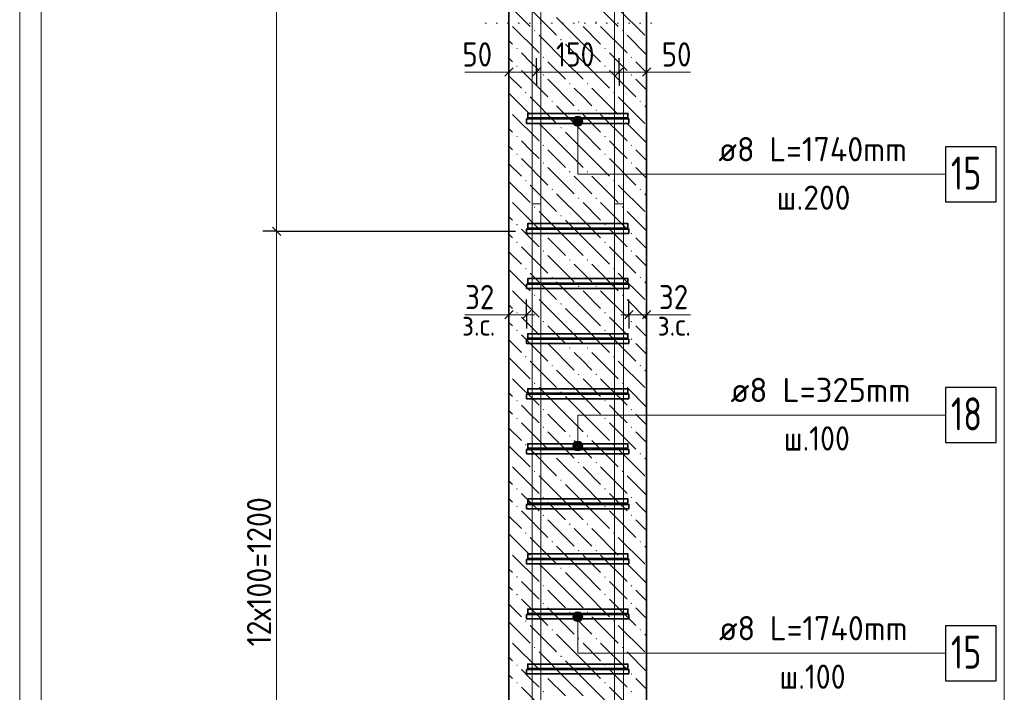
# Model space of a CAD drawing. Header units: millimetres. Extents: x 0 to 59400, y 0 to 42000.
# Tile 6 of 29: x 16074 to 25019, y 20609 to 26717. Entities that reach past the tile are written whole.
import ezdxf

# ---------------------------------------------------------------- set-up
doc = ezdxf.new("R2010")
doc.units = ezdxf.units.MM
for name, pattern in [('______2', [270, 200, -70]), ('______5', [1100, 800, -100, 100, -100]), ('______9', [100, 0, -100])]:
    doc.linetypes.add(name, pattern=pattern)
for name, color, linetype, lineweight in [('S1 Продольная арматура', 52, 'Continuous', 25), ('Standard', 7, 'Continuous', 25), ('Выпуски арматуры Г-обр.', 52, 'Continuous', 25), ('Затяжка', 52, 'Continuous', 25), ('Позиционная метка линия выноска', 7, 'Continuous', 13), ('Размерная выноска', 7, 'Continuous', 13), ('Размерная линия_ общее', 7, 'Continuous', 13), ('Узлы символ', 7, 'Continuous', 25), ('Хомут', 52, 'Continuous', 25)]:
    doc.layers.add(name, color=color, linetype=linetype, lineweight=lineweight)
doc.layers.add('ЖБ Пилон', color=7, linetype='______2', lineweight=13, true_color=0xa0a0a0)
doc.layers.add('Оси', color=7, linetype='______5', lineweight=13, true_color=0x656565)
doc.styles.add('ISOCPEUR', font='txt')

msp = doc.modelspace()

# ---------------------------------------------------------------- hatches: boundary and pattern name
at = {"layer": 'ЖБ Пилон', "linetype": 'Continuous', "lineweight": 18, "transparency": 33554687}
for points in [[(21145.2, 26696.1), (21151.7, 26702.6), (21158.2, 26696.1), (21151.7, 26689.6)], [(21305.2, 26696.1), (21311.7, 26702.6), (21318.2, 26696.1), (21311.7, 26689.6)], [(20745.2, 26616.1), (20751.7, 26622.6), (20758.2, 26616.1), (20751.7, 26609.6)], [(21545.2, 26616.1), (21551.7, 26622.6), (21558.2, 26616.1), (21551.7, 26609.6)], [(20985.2, 26536.1), (20991.7, 26542.6), (20998.2, 26536.1), (20991.7, 26529.6)], [(20585.2, 26456.1), (20591.7, 26462.6), (20598.2, 26456.1), (20591.7, 26449.6)], [(21385.2, 26456.1), (21391.7, 26462.6), (21398.2, 26456.1), (21391.7, 26449.6)], [(20585.2, 26296.1), (20591.7, 26302.6), (20598.2, 26296.1), (20591.7, 26289.6)], [(20825.2, 26376.1), (20831.7, 26382.6), (20838.2, 26376.1), (20831.7, 26369.6)], [(21385.2, 26296.1), (21391.7, 26302.6), (21398.2, 26296.1), (21391.7, 26289.6)], [(21625.2, 26376.1), (21631.7, 26382.6), (21638.2, 26376.1), (21631.7, 26369.6)], [(20825.2, 26216.1), (20831.7, 26222.6), (20838.2, 26216.1), (20831.7, 26209.6)], [(21625.2, 26216.1), (21631.7, 26222.6), (21638.2, 26216.1), (21631.7, 26209.6)], [(21065.2, 26136.1), (21071.7, 26142.6), (21078.2, 26136.1), (21071.7, 26129.6)], [(21225.2, 26136.1), (21231.7, 26142.6), (21238.2, 26136.1), (21231.7, 26129.6)], [(20665.2, 26056.1), (20671.7, 26062.6), (20678.2, 26056.1), (20671.7, 26049.6)], [(21465.2, 26056.1), (21471.7, 26062.6), (21478.2, 26056.1), (21471.7, 26049.6)], [(20905.2, 25976.1), (20911.7, 25982.6), (20918.2, 25976.1), (20911.7, 25969.6)], [(21705.2, 25976.1), (21711.7, 25982.6), (21718.2, 25976.1), (21711.7, 25969.6)], [(21145.2, 25896.1), (21151.7, 25902.6), (21158.2, 25896.1), (21151.7, 25889.6)], [(21305.2, 25896.1), (21311.7, 25902.6), (21318.2, 25896.1), (21311.7, 25889.6)], [(20745.2, 25816.1), (20751.7, 25822.6), (20758.2, 25816.1), (20751.7, 25809.6)], [(21545.2, 25816.1), (21551.7, 25822.6), (21558.2, 25816.1), (21551.7, 25809.6)], [(20985.2, 25736.1), (20991.7, 25742.6), (20998.2, 25736.1), (20991.7, 25729.6)], [(20585.2, 25656.1), (20591.7, 25662.6), (20598.2, 25656.1), (20591.7, 25649.6)], [(20825.2, 25576.1), (20831.7, 25582.6), (20838.2, 25576.1), (20831.7, 25569.6)], [(21385.2, 25656.1), (21391.7, 25662.6), (21398.2, 25656.1), (21391.7, 25649.6)], [(21625.2, 25576.1), (21631.7, 25582.6), (21638.2, 25576.1), (21631.7, 25569.6)], [(20585.2, 25496.1), (20591.7, 25502.6), (20598.2, 25496.1), (20591.7, 25489.6)], [(21385.2, 25496.1), (21391.7, 25502.6), (21398.2, 25496.1), (21391.7, 25489.6)], [(20825.2, 25416.1), (20831.7, 25422.6), (20838.2, 25416.1), (20831.7, 25409.6)], [(21625.2, 25416.1), (21631.7, 25422.6), (21638.2, 25416.1), (21631.7, 25409.6)], [(21065.2, 25336.1), (21071.7, 25342.6), (21078.2, 25336.1), (21071.7, 25329.6)], [(21225.2, 25336.1), (21231.7, 25342.6), (21238.2, 25336.1), (21231.7, 25329.6)], [(20665.2, 25256.1), (20671.7, 25262.6), (20678.2, 25256.1), (20671.7, 25249.6)], [(21465.2, 25256.1), (21471.7, 25262.6), (21478.2, 25256.1), (21471.7, 25249.6)], [(20905.2, 25176.1), (20911.7, 25182.6), (20918.2, 25176.1), (20911.7, 25169.6)], [(21705.2, 25176.1), (21711.7, 25182.6), (21718.2, 25176.1), (21711.7, 25169.6)], [(21145.2, 25096.1), (21151.7, 25102.6), (21158.2, 25096.1), (21151.7, 25089.6)], [(21305.2, 25096.1), (21311.7, 25102.6), (21318.2, 25096.1), (21311.7, 25089.6)], [(20745.2, 25016.1), (20751.7, 25022.6), (20758.2, 25016.1), (20751.7, 25009.6)], [(21545.2, 25016.1), (21551.7, 25022.6), (21558.2, 25016.1), (21551.7, 25009.6)], [(20985.2, 24936.1), (20991.7, 24942.6), (20998.2, 24936.1), (20991.7, 24929.6)], [(20585.2, 24856.1), (20591.7, 24862.6), (20598.2, 24856.1), (20591.7, 24849.6)], [(20825.2, 24776.1), (20831.7, 24782.6), (20838.2, 24776.1), (20831.7, 24769.6)], [(21385.2, 24856.1), (21391.7, 24862.6), (21398.2, 24856.1), (21391.7, 24849.6)], [(21625.2, 24776.1), (21631.7, 24782.6), (21638.2, 24776.1), (21631.7, 24769.6)], [(20585.2, 24696.1), (20591.7, 24702.6), (20598.2, 24696.1), (20591.7, 24689.6)], [(21385.2, 24696.1), (21391.7, 24702.6), (21398.2, 24696.1), (21391.7, 24689.6)], [(20825.2, 24616.1), (20831.7, 24622.6), (20838.2, 24616.1), (20831.7, 24609.6)], [(21625.2, 24616.1), (21631.7, 24622.6), (21638.2, 24616.1), (21631.7, 24609.6)], [(21065.2, 24536.1), (21071.7, 24542.6), (21078.2, 24536.1), (21071.7, 24529.6)], [(21225.2, 24536.1), (21231.7, 24542.6), (21238.2, 24536.1), (21231.7, 24529.6)], [(20665.2, 24456.1), (20671.7, 24462.6), (20678.2, 24456.1), (20671.7, 24449.6)], [(21465.2, 24456.1), (21471.7, 24462.6), (21478.2, 24456.1), (21471.7, 24449.6)], [(20905.2, 24376.1), (20911.7, 24382.6), (20918.2, 24376.1), (20911.7, 24369.6)], [(21705.2, 24376.1), (21711.7, 24382.6), (21718.2, 24376.1), (21711.7, 24369.6)], [(21145.2, 24296.1), (21151.7, 24302.6), (21158.2, 24296.1), (21151.7, 24289.6)], [(21305.2, 24296.1), (21311.7, 24302.6), (21318.2, 24296.1), (21311.7, 24289.6)], [(20745.2, 24216.1), (20751.7, 24222.6), (20758.2, 24216.1), (20751.7, 24209.6)], [(21545.2, 24216.1), (21551.7, 24222.6), (21558.2, 24216.1), (21551.7, 24209.6)], [(20585.2, 24056.1), (20591.7, 24062.6), (20598.2, 24056.1), (20591.7, 24049.6)], [(20985.2, 24136.1), (20991.7, 24142.6), (20998.2, 24136.1), (20991.7, 24129.6)], [(21385.2, 24056.1), (21391.7, 24062.6), (21398.2, 24056.1), (21391.7, 24049.6)], [(20825.2, 23976.1), (20831.7, 23982.6), (20838.2, 23976.1), (20831.7, 23969.6)], [(21625.2, 23976.1), (21631.7, 23982.6), (21638.2, 23976.1), (21631.7, 23969.6)], [(20585.2, 23896.1), (20591.7, 23902.6), (20598.2, 23896.1), (20591.7, 23889.6)], [(21385.2, 23896.1), (21391.7, 23902.6), (21398.2, 23896.1), (21391.7, 23889.6)], [(20825.2, 23816.1), (20831.7, 23822.6), (20838.2, 23816.1), (20831.7, 23809.6)], [(21625.2, 23816.1), (21631.7, 23822.6), (21638.2, 23816.1), (21631.7, 23809.6)], [(21065.2, 23736.1), (21071.7, 23742.6), (21078.2, 23736.1), (21071.7, 23729.6)], [(21225.2, 23736.1), (21231.7, 23742.6), (21238.2, 23736.1), (21231.7, 23729.6)], [(20665.2, 23656.1), (20671.7, 23662.6), (20678.2, 23656.1), (20671.7, 23649.6)], [(21465.2, 23656.1), (21471.7, 23662.6), (21478.2, 23656.1), (21471.7, 23649.6)], [(20905.2, 23576.1), (20911.7, 23582.6), (20918.2, 23576.1), (20911.7, 23569.6)], [(21705.2, 23576.1), (21711.7, 23582.6), (21718.2, 23576.1), (21711.7, 23569.6)], [(21145.2, 23496.1), (21151.7, 23502.6), (21158.2, 23496.1), (21151.7, 23489.6)], [(21305.2, 23496.1), (21311.7, 23502.6), (21318.2, 23496.1), (21311.7, 23489.6)], [(20745.2, 23416.1), (20751.7, 23422.6), (20758.2, 23416.1), (20751.7, 23409.6)], [(21545.2, 23416.1), (21551.7, 23422.6), (21558.2, 23416.1), (21551.7, 23409.6)], [(20585.2, 23256.1), (20591.7, 23262.6), (20598.2, 23256.1), (20591.7, 23249.6)], [(20985.2, 23336.1), (20991.7, 23342.6), (20998.2, 23336.1), (20991.7, 23329.6)], [(21385.2, 23256.1), (21391.7, 23262.6), (21398.2, 23256.1), (21391.7, 23249.6)], [(20825.2, 23176.1), (20831.7, 23182.6), (20838.2, 23176.1), (20831.7, 23169.6)], [(21625.2, 23176.1), (21631.7, 23182.6), (21638.2, 23176.1), (21631.7, 23169.6)], [(20585.2, 23096.1), (20591.7, 23102.6), (20598.2, 23096.1), (20591.7, 23089.6)], [(21385.2, 23096.1), (21391.7, 23102.6), (21398.2, 23096.1), (21391.7, 23089.6)], [(20825.2, 23016.1), (20831.7, 23022.6), (20838.2, 23016.1), (20831.7, 23009.6)], [(21625.2, 23016.1), (21631.7, 23022.6), (21638.2, 23016.1), (21631.7, 23009.6)], [(21065.2, 22936.1), (21071.7, 22942.6), (21078.2, 22936.1), (21071.7, 22929.6)], [(21225.2, 22936.1), (21231.7, 22942.6), (21238.2, 22936.1), (21231.7, 22929.6)], [(20665.2, 22856.1), (20671.7, 22862.6), (20678.2, 22856.1), (20671.7, 22849.6)], [(21465.2, 22856.1), (21471.7, 22862.6), (21478.2, 22856.1), (21471.7, 22849.6)], [(20905.2, 22776.1), (20911.7, 22782.6), (20918.2, 22776.1), (20911.7, 22769.6)], [(21705.2, 22776.1), (21711.7, 22782.6), (21718.2, 22776.1), (21711.7, 22769.6)], [(21145.2, 22696.1), (21151.7, 22702.6), (21158.2, 22696.1), (21151.7, 22689.6)], [(21305.2, 22696.1), (21311.7, 22702.6), (21318.2, 22696.1), (21311.7, 22689.6)], [(20745.2, 22616.1), (20751.7, 22622.6), (20758.2, 22616.1), (20751.7, 22609.6)], [(20985.2, 22536.1), (20991.7, 22542.6), (20998.2, 22536.1), (20991.7, 22529.6)], [(21545.2, 22616.1), (21551.7, 22622.6), (21558.2, 22616.1), (21551.7, 22609.6)], [(20585.2, 22456.1), (20591.7, 22462.6), (20598.2, 22456.1), (20591.7, 22449.6)], [(21385.2, 22456.1), (21391.7, 22462.6), (21398.2, 22456.1), (21391.7, 22449.6)], [(20825.2, 22376.1), (20831.7, 22382.6), (20838.2, 22376.1), (20831.7, 22369.6)], [(21625.2, 22376.1), (21631.7, 22382.6), (21638.2, 22376.1), (21631.7, 22369.6)], [(20585.2, 22296.1), (20591.7, 22302.6), (20598.2, 22296.1), (20591.7, 22289.6)], [(21385.2, 22296.1), (21391.7, 22302.6), (21398.2, 22296.1), (21391.7, 22289.6)], [(20825.2, 22216.1), (20831.7, 22222.6), (20838.2, 22216.1), (20831.7, 22209.6)], [(21625.2, 22216.1), (21631.7, 22222.6), (21638.2, 22216.1), (21631.7, 22209.6)], [(21065.2, 22136.1), (21071.7, 22142.6), (21078.2, 22136.1), (21071.7, 22129.6)], [(21225.2, 22136.1), (21231.7, 22142.6), (21238.2, 22136.1), (21231.7, 22129.6)], [(20665.2, 22056.1), (20671.7, 22062.6), (20678.2, 22056.1), (20671.7, 22049.6)], [(21465.2, 22056.1), (21471.7, 22062.6), (21478.2, 22056.1), (21471.7, 22049.6)], [(20905.2, 21976.1), (20911.7, 21982.6), (20918.2, 21976.1), (20911.7, 21969.6)], [(21705.2, 21976.1), (21711.7, 21982.6), (21718.2, 21976.1), (21711.7, 21969.6)], [(21145.2, 21896.1), (21151.7, 21902.6), (21158.2, 21896.1), (21151.7, 21889.6)], [(21305.2, 21896.1), (21311.7, 21902.6), (21318.2, 21896.1), (21311.7, 21889.6)], [(20745.2, 21816.1), (20751.7, 21822.6), (20758.2, 21816.1), (20751.7, 21809.6)], [(20985.2, 21736.1), (20991.7, 21742.6), (20998.2, 21736.1), (20991.7, 21729.6)], [(21545.2, 21816.1), (21551.7, 21822.6), (21558.2, 21816.1), (21551.7, 21809.6)], [(20585.2, 21656.1), (20591.7, 21662.6), (20598.2, 21656.1), (20591.7, 21649.6)], [(21385.2, 21656.1), (21391.7, 21662.6), (21398.2, 21656.1), (21391.7, 21649.6)], [(20825.2, 21576.1), (20831.7, 21582.6), (20838.2, 21576.1), (20831.7, 21569.6)], [(21625.2, 21576.1), (21631.7, 21582.6), (21638.2, 21576.1), (21631.7, 21569.6)], [(20585.2, 21496.1), (20591.7, 21502.6), (20598.2, 21496.1), (20591.7, 21489.6)], [(21385.2, 21496.1), (21391.7, 21502.6), (21398.2, 21496.1), (21391.7, 21489.6)], [(20825.2, 21416.1), (20831.7, 21422.6), (20838.2, 21416.1), (20831.7, 21409.6)], [(21625.2, 21416.1), (21631.7, 21422.6), (21638.2, 21416.1), (21631.7, 21409.6)], [(21065.2, 21336.1), (21071.7, 21342.6), (21078.2, 21336.1), (21071.7, 21329.6)], [(21225.2, 21336.1), (21231.7, 21342.6), (21238.2, 21336.1), (21231.7, 21329.6)], [(20665.2, 21256.1), (20671.7, 21262.6), (20678.2, 21256.1), (20671.7, 21249.6)], [(21465.2, 21256.1), (21471.7, 21262.6), (21478.2, 21256.1), (21471.7, 21249.6)], [(20905.2, 21176.1), (20911.7, 21182.6), (20918.2, 21176.1), (20911.7, 21169.6)], [(21705.2, 21176.1), (21711.7, 21182.6), (21718.2, 21176.1), (21711.7, 21169.6)], [(20745.2, 21016.1), (20751.7, 21022.6), (20758.2, 21016.1), (20751.7, 21009.6)], [(21145.2, 21096.1), (21151.7, 21102.6), (21158.2, 21096.1), (21151.7, 21089.6)], [(21305.2, 21096.1), (21311.7, 21102.6), (21318.2, 21096.1), (21311.7, 21089.6)], [(21545.2, 21016.1), (21551.7, 21022.6), (21558.2, 21016.1), (21551.7, 21009.6)], [(20985.2, 20936.1), (20991.7, 20942.6), (20998.2, 20936.1), (20991.7, 20929.6)], [(20585.2, 20856.1), (20591.7, 20862.6), (20598.2, 20856.1), (20591.7, 20849.6)], [(21385.2, 20856.1), (21391.7, 20862.6), (21398.2, 20856.1), (21391.7, 20849.6)], [(20825.2, 20776.1), (20831.7, 20782.6), (20838.2, 20776.1), (20831.7, 20769.6)], [(21625.2, 20776.1), (21631.7, 20782.6), (21638.2, 20776.1), (21631.7, 20769.6)], [(20585.2, 20696.1), (20591.7, 20702.6), (20598.2, 20696.1), (20591.7, 20689.6)], [(21385.2, 20696.1), (21391.7, 20702.6), (21398.2, 20696.1), (21391.7, 20689.6)], [(20825.2, 20616.1), (20831.7, 20622.6), (20838.2, 20616.1), (20831.7, 20609.6)], [(21625.2, 20616.1), (21631.7, 20622.6), (21638.2, 20616.1), (21631.7, 20609.6)]]:
    msp.add_hatch(color=7, dxfattribs=at).paths.add_polyline_path(points, flags=16)
at = {"layer": 'Позиционная метка линия выноска', "linetype": 'Continuous', "lineweight": 13, "transparency": 33554687}
for points in [[(21098.7, 25795.8), (21188.7, 25795.8), (21182.4, 25818.3)], [(21098.7, 25795.8), (21182.4, 25818.3), (21105, 25818.3)], [(21105, 25773.3), (21188.7, 25795.8), (21098.7, 25795.8)], [(21105, 25818.3), (21182.4, 25818.3), (21166.2, 25834.5)], [(21105, 25818.3), (21166.2, 25834.5), (21121.2, 25834.5)], [(21105, 25773.3), (21182.4, 25773.3), (21188.7, 25795.8)], [(21121.2, 25757.1), (21182.4, 25773.3), (21105, 25773.3)], [(21121.2, 25834.5), (21166.2, 25834.5), (21143.7, 25840.8)], [(21121.2, 25757.1), (21166.2, 25757.1), (21182.4, 25773.3)], [(21166.2, 25757.1), (21121.2, 25757.1), (21143.7, 25750.8)], [(21182.4, 22868.3), (21105, 22868.3), (21098.7, 22845.8)], [(21182.4, 22868.3), (21098.7, 22845.8), (21188.7, 22845.8)], [(21188.7, 22845.8), (21098.7, 22845.8), (21105, 22823.3)], [(21166.2, 22884.5), (21121.2, 22884.5), (21105, 22868.3)], [(21166.2, 22884.5), (21105, 22868.3), (21182.4, 22868.3)], [(21188.7, 22845.8), (21105, 22823.3), (21182.4, 22823.3)], [(21182.4, 22823.3), (21105, 22823.3), (21121.2, 22807.1)], [(21121.2, 22884.5), (21166.2, 22884.5), (21143.7, 22890.8)], [(21182.4, 22823.3), (21121.2, 22807.1), (21166.2, 22807.1)], [(21166.2, 22807.1), (21121.2, 22807.1), (21143.7, 22800.8)], [(21098.7, 21295.8), (21188.7, 21295.8), (21182.4, 21318.3)], [(21098.7, 21295.8), (21182.4, 21318.3), (21105, 21318.3)], [(21105, 21273.3), (21188.7, 21295.8), (21098.7, 21295.8)], [(21105, 21318.3), (21182.4, 21318.3), (21166.2, 21334.5)], [(21105, 21318.3), (21166.2, 21334.5), (21121.2, 21334.5)], [(21105, 21273.3), (21182.4, 21273.3), (21188.7, 21295.8)], [(21121.2, 21334.5), (21166.2, 21334.5), (21143.7, 21340.8)], [(21121.2, 21257.1), (21182.4, 21273.3), (21105, 21273.3)], [(21121.2, 21257.1), (21166.2, 21257.1), (21182.4, 21273.3)], [(21166.2, 21257.1), (21121.2, 21257.1), (21143.7, 21250.8)]]:
    msp.add_hatch(color=7, dxfattribs=at).paths.add_polyline_path(points)

# ---------------------------------------------------------------- linework, layer by layer
at = {"layer": 'S1 Продольная арматура', "color": 7, "linetype": 'Continuous', "lineweight": 18, "transparency": 33554687}
for points in [[(21478.7, 18395.8), (21478.7, 36920.8), (17978.7, 36920.8), (17978.7, 37000.8), (21558.7, 37000.8), (21558.7, 18395.8), (21478.7, 18395.8)], [(21478.7, 18395.8), (21478.7, 36920.8), (17978.7, 36920.8), (17978.7, 37000.8), (21558.7, 37000.8), (21558.7, 18395.8), (21478.7, 18395.8)], [(21478.7, 18395.8), (21478.7, 36920.8), (17978.7, 36920.8), (17978.7, 37000.8), (21558.7, 37000.8), (21558.7, 18395.8), (21478.7, 18395.8)], [(20728.7, 18395.8), (20728.7, 36820.8), (17128.7, 36820.8), (17128.7, 36900.8), (20808.7, 36900.8), (20808.7, 18395.8), (20728.7, 18395.8)], [(20728.7, 18395.8), (20728.7, 36820.8), (17128.7, 36820.8), (17128.7, 36900.8), (20808.7, 36900.8), (20808.7, 18395.8), (20728.7, 18395.8)], [(20728.7, 18395.8), (20728.7, 36820.8), (17128.7, 36820.8), (17128.7, 36900.8), (20808.7, 36900.8), (20808.7, 18395.8), (20728.7, 18395.8)]]:
    msp.add_lwpolyline(points, dxfattribs=at)
at = {"layer": 'Standard', "color": 251, "linetype": 'Continuous', "lineweight": -3, "true_color": 0x656565, "transparency": 33554687}
for p, q in [((20518.7, 26242.1), (20518.7, 26367.1)), ((20768.7, 26242.1), (20768.7, 26367.1)), ((21518.7, 26242.1), (21518.7, 26367.1)), ((21768.7, 26242.1), (21768.7, 26367.1)), ((20518.7, 26242.1), (20518.7, 26117.1)), ((20518.7, 26242.1), (20518.7, 26242.1)), ((20768.7, 26242.1), (20768.7, 26117.1)), ((20768.7, 26242.1), (20768.7, 26242.1)), ((21518.7, 26242.1), (21518.7, 26117.1)), ((21518.7, 26242.1), (21518.7, 26241.6)), ((21768.7, 26242.1), (21768.7, 26117.1)), ((21768.7, 26242.1), (21768.7, 26242.1)), ((20518.7, 24038.7), (20518.7, 24163.7)), ((20678.7, 24038.7), (20678.7, 24175.8)), ((20678.7, 24038.7), (20678.7, 24163.7)), ((21608.7, 24038.7), (21608.7, 24175.8)), ((21608.7, 24038.7), (21608.7, 24163.7)), ((21768.7, 24038.7), (21768.7, 24163.7)), ((20518.7, 24038.7), (20518.7, 23913.7)), ((20518.7, 24038.7), (20518.7, 24038.7)), ((20678.7, 24038.7), (20678.7, 23913.7)), ((21608.7, 24038.7), (21608.7, 23913.7)), ((21768.7, 24038.7), (21768.7, 23913.7)), ((21768.7, 24038.7), (21768.7, 24038.7))]:
    msp.add_line(p, q, dxfattribs=at)
at = {"layer": 'Standard', "color": 7, "linetype": 'Continuous', "lineweight": 13, "transparency": 33554687}
for p, q in [((20518.7, 26242.1), (20443.7, 26242.1)), ((20518.7, 26242.1), (20768.7, 26242.1)), ((20768.7, 26242.1), (21518.7, 26242.1)), ((21518.7, 26242.1), (21768.7, 26242.1)), ((21768.7, 26242.1), (21843.7, 26242.1)), ((20518.7, 24038.7), (20443.7, 24038.7)), ((20678.7, 24038.7), (20518.7, 24038.7)), ((20678.7, 24038.7), (20753.7, 24038.7)), ((21608.7, 24038.7), (21533.7, 24038.7)), ((21608.7, 24038.7), (21768.7, 24038.7)), ((21768.7, 24038.7), (21843.7, 24038.7))]:
    msp.add_line(p, q, dxfattribs=at)
at = {"layer": 'Standard', "color": 7, "linetype": 'Continuous', "lineweight": 25, "transparency": 33554687}
for p, q in [((20481.2, 26204.6), (20556.2, 26279.6)), ((20731.2, 26204.6), (20806.2, 26279.6)), ((21481.2, 26204.6), (21556.2, 26279.6)), ((21731.2, 26204.6), (21806.2, 26279.6)), ((20556.2, 24076.2), (20481.2, 24001.2)), ((20716.2, 24076.2), (20641.2, 24001.2)), ((21571.2, 24001.2), (21646.2, 24076.2)), ((21731.2, 24001.2), (21806.2, 24076.2))]:
    msp.add_line(p, q, dxfattribs=at)
at = {"layer": 'Standard', "color": 254, "linetype": 'Continuous', "lineweight": 13, "true_color": 0xc4c4ff, "transparency": 33554687}
msp.add_lwpolyline([(16268.7, 15395.8), (25018.7, 15395.8), (25018.7, 38962.4), (16268.7, 38962.4), (16268.7, 15395.8)], dxfattribs=at)
at = {"layer": 'Выпуски арматуры Г-обр.', "color": 251, "linetype": '______2', "lineweight": 13, "true_color": 0x656565, "transparency": 33554687}
for points in [[(20728.7, 15855.8), (20728.7, 25045.8), (20808.7, 25045.8), (20808.7, 15855.8), (20728.7, 15855.8)], [(20728.7, 15855.8), (20728.7, 25045.8), (20808.7, 25045.8), (20808.7, 15855.8), (20728.7, 15855.8)], [(20728.7, 15855.8), (20728.7, 25045.8), (20808.7, 25045.8), (20808.7, 15855.8), (20728.7, 15855.8)], [(21478.7, 15855.8), (21478.7, 25045.8), (21558.7, 25045.8), (21558.7, 15855.8), (21478.7, 15855.8)], [(21478.7, 15855.8), (21478.7, 25045.8), (21558.7, 25045.8), (21558.7, 15855.8), (21478.7, 15855.8)], [(21478.7, 15855.8), (21478.7, 25045.8), (21558.7, 25045.8), (21558.7, 15855.8), (21478.7, 15855.8)]]:
    msp.add_lwpolyline(points, dxfattribs=at)
at = {"layer": 'ЖБ Пилон', "color": 7, "linetype": 'Continuous', "lineweight": 35, "transparency": 33554687}
for p, q in [((20518.7, 36195.8), (20518.7, 18395.8)), ((21768.7, 18395.8), (21768.7, 36195.8))]:
    msp.add_line(p, q, dxfattribs=at)
at = {"layer": 'ЖБ Пилон', "color": 9, "linetype": 'Continuous', "lineweight": 18, "true_color": 0xc7c7c7, "transparency": 33554687}
for p, q in [((20518.7, 26849.1), (20711.7, 26656.1)), ((21271.7, 26896.1), (21511.7, 26656.1)), ((20711.7, 26816.1), (20951.7, 26576.1)), ((21511.7, 26816.1), (21751.7, 26576.1)), ((20551.7, 26656.1), (20791.7, 26416.1)), ((21191.7, 26496.1), (20951.7, 26736.1)), ((21191.7, 26656.1), (21351.7, 26496.1)), ((21351.7, 26656.1), (21591.7, 26416.1)), ((21031.7, 26336.1), (20791.7, 26576.1)), ((21768.7, 26399.1), (21591.7, 26576.1)), ((20518.7, 26529.1), (20551.7, 26496.1)), ((21031.7, 26496.1), (21191.7, 26336.1)), ((21191.7, 26496.1), (21351.7, 26336.1)), ((20711.7, 26336.1), (20631.7, 26416.1)), ((21511.7, 26336.1), (21431.7, 26416.1)), ((20518.7, 26369.1), (20551.7, 26336.1)), ((20791.7, 26256.1), (20711.7, 26336.1)), ((20871.7, 26336.1), (21031.7, 26176.1)), ((21031.7, 26336.1), (21191.7, 26176.1)), ((21191.7, 26336.1), (21431.7, 26096.1)), ((21591.7, 26256.1), (21511.7, 26336.1)), ((21671.7, 26336.1), (21768.7, 26239.1)), ((20518.7, 26209.1), (20631.7, 26096.1)), ((20631.7, 26256.1), (20871.7, 26016.1)), ((21431.7, 26256.1), (21671.7, 26016.1)), ((20871.7, 26176.1), (21111.7, 25936.1)), ((21671.7, 26176.1), (21768.7, 26079.1)), ((20518.7, 26049.1), (20711.7, 25856.1)), ((21191.7, 26016.1), (21111.7, 26096.1)), ((21271.7, 26096.1), (21511.7, 25856.1)), ((20711.7, 26016.1), (20951.7, 25776.1)), ((21271.7, 25936.1), (21191.7, 26016.1)), ((21511.7, 26016.1), (21751.7, 25776.1)), ((20551.7, 25856.1), (20791.7, 25616.1)), ((21191.7, 25696.1), (20951.7, 25936.1)), ((21191.7, 25856.1), (21351.7, 25696.1)), ((21351.7, 25856.1), (21591.7, 25616.1)), ((21768.7, 25919.1), (21751.7, 25936.1)), ((21031.7, 25536.1), (20791.7, 25776.1)), ((21768.7, 25599.1), (21591.7, 25776.1)), ((20518.7, 25729.1), (20551.7, 25696.1)), ((21031.7, 25696.1), (21191.7, 25536.1)), ((21191.7, 25696.1), (21351.7, 25536.1)), ((20711.7, 25536.1), (20631.7, 25616.1)), ((21511.7, 25536.1), (21431.7, 25616.1)), ((20518.7, 25569.1), (20551.7, 25536.1)), ((20791.7, 25456.1), (20711.7, 25536.1)), ((20871.7, 25536.1), (21031.7, 25376.1)), ((21031.7, 25536.1), (21191.7, 25376.1)), ((21191.7, 25536.1), (21431.7, 25296.1)), ((21591.7, 25456.1), (21511.7, 25536.1)), ((21671.7, 25536.1), (21768.7, 25439.1)), ((20518.7, 25409.1), (20631.7, 25296.1)), ((20631.7, 25456.1), (20871.7, 25216.1)), ((21431.7, 25456.1), (21671.7, 25216.1)), ((20871.7, 25376.1), (21111.7, 25136.1)), ((21671.7, 25376.1), (21768.7, 25279.1)), ((20518.7, 25249.1), (20711.7, 25056.1)), ((21191.7, 25216.1), (21111.7, 25296.1)), ((21271.7, 25296.1), (21511.7, 25056.1)), ((20711.7, 25216.1), (20951.7, 24976.1)), ((21191.7, 24896.1), (20951.7, 25136.1)), ((21271.7, 25136.1), (21191.7, 25216.1)), ((21511.7, 25216.1), (21751.7, 24976.1)), ((21768.7, 25119.1), (21751.7, 25136.1)), ((20551.7, 25056.1), (20791.7, 24816.1)), ((21191.7, 25056.1), (21351.7, 24896.1)), ((21351.7, 25056.1), (21591.7, 24816.1)), ((21031.7, 24736.1), (20791.7, 24976.1)), ((21768.7, 24799.1), (21591.7, 24976.1)), ((20518.7, 24929.1), (20551.7, 24896.1)), ((21031.7, 24896.1), (21191.7, 24736.1)), ((21191.7, 24896.1), (21351.7, 24736.1)), ((20711.7, 24736.1), (20631.7, 24816.1)), ((21511.7, 24736.1), (21431.7, 24816.1)), ((20518.7, 24769.1), (20551.7, 24736.1)), ((20791.7, 24656.1), (20711.7, 24736.1)), ((20871.7, 24736.1), (21031.7, 24576.1)), ((21031.7, 24736.1), (21191.7, 24576.1)), ((21191.7, 24736.1), (21431.7, 24496.1)), ((21591.7, 24656.1), (21511.7, 24736.1)), ((21671.7, 24736.1), (21768.7, 24639.1)), ((20518.7, 24609.1), (20631.7, 24496.1)), ((20631.7, 24656.1), (20871.7, 24416.1)), ((21431.7, 24656.1), (21671.7, 24416.1)), ((20871.7, 24576.1), (21111.7, 24336.1)), ((21671.7, 24576.1), (21768.7, 24479.1)), ((20518.7, 24449.1), (20711.7, 24256.1)), ((21191.7, 24416.1), (21111.7, 24496.1)), ((21271.7, 24496.1), (21511.7, 24256.1)), ((20711.7, 24416.1), (20951.7, 24176.1)), ((21191.7, 24096.1), (20951.7, 24336.1)), ((21271.7, 24336.1), (21191.7, 24416.1)), ((21511.7, 24416.1), (21751.7, 24176.1)), ((21768.7, 24319.1), (21751.7, 24336.1)), ((20551.7, 24256.1), (20791.7, 24016.1)), ((21191.7, 24256.1), (21351.7, 24096.1)), ((21351.7, 24256.1), (21591.7, 24016.1)), ((21031.7, 23936.1), (20791.7, 24176.1)), ((21768.7, 23999.1), (21591.7, 24176.1)), ((20518.7, 24129.1), (20551.7, 24096.1)), ((21031.7, 24096.1), (21191.7, 23936.1)), ((21191.7, 24096.1), (21351.7, 23936.1)), ((20711.7, 23936.1), (20631.7, 24016.1)), ((21511.7, 23936.1), (21431.7, 24016.1)), ((20518.7, 23969.1), (20551.7, 23936.1)), ((20791.7, 23856.1), (20711.7, 23936.1)), ((20871.7, 23936.1), (21031.7, 23776.1)), ((21031.7, 23936.1), (21191.7, 23776.1)), ((21191.7, 23936.1), (21431.7, 23696.1)), ((21591.7, 23856.1), (21511.7, 23936.1)), ((21671.7, 23936.1), (21768.7, 23839.1)), ((20518.7, 23809.1), (20631.7, 23696.1)), ((20631.7, 23856.1), (20871.7, 23616.1)), ((21431.7, 23856.1), (21671.7, 23616.1)), ((20871.7, 23776.1), (21111.7, 23536.1)), ((21671.7, 23776.1), (21768.7, 23679.1)), ((20518.7, 23649.1), (20711.7, 23456.1)), ((20711.7, 23616.1), (20951.7, 23376.1)), ((21191.7, 23616.1), (21111.7, 23696.1)), ((21271.7, 23536.1), (21191.7, 23616.1)), ((21271.7, 23696.1), (21511.7, 23456.1)), ((21511.7, 23616.1), (21751.7, 23376.1)), ((21191.7, 23296.1), (20951.7, 23536.1)), ((21768.7, 23519.1), (21751.7, 23536.1)), ((20551.7, 23456.1), (20791.7, 23216.1)), ((21191.7, 23456.1), (21351.7, 23296.1)), ((21351.7, 23456.1), (21591.7, 23216.1)), ((21031.7, 23136.1), (20791.7, 23376.1)), ((21768.7, 23199.1), (21591.7, 23376.1)), ((20518.7, 23329.1), (20551.7, 23296.1)), ((21031.7, 23296.1), (21191.7, 23136.1)), ((21191.7, 23296.1), (21351.7, 23136.1)), ((20518.7, 23169.1), (20551.7, 23136.1)), ((20711.7, 23136.1), (20631.7, 23216.1)), ((21511.7, 23136.1), (21431.7, 23216.1)), ((20791.7, 23056.1), (20711.7, 23136.1)), ((20871.7, 23136.1), (21031.7, 22976.1)), ((21031.7, 23136.1), (21191.7, 22976.1)), ((21191.7, 23136.1), (21431.7, 22896.1)), ((21591.7, 23056.1), (21511.7, 23136.1)), ((21671.7, 23136.1), (21768.7, 23039.1)), ((20518.7, 23009.1), (20631.7, 22896.1)), ((20631.7, 23056.1), (20871.7, 22816.1)), ((21431.7, 23056.1), (21671.7, 22816.1)), ((20871.7, 22976.1), (21111.7, 22736.1)), ((21671.7, 22976.1), (21768.7, 22879.1)), ((20518.7, 22849.1), (20711.7, 22656.1)), ((20711.7, 22816.1), (20951.7, 22576.1)), ((21191.7, 22816.1), (21111.7, 22896.1)), ((21271.7, 22736.1), (21191.7, 22816.1)), ((21271.7, 22896.1), (21511.7, 22656.1)), ((21511.7, 22816.1), (21751.7, 22576.1)), ((21191.7, 22496.1), (20951.7, 22736.1)), ((21768.7, 22719.1), (21751.7, 22736.1)), ((20551.7, 22656.1), (20791.7, 22416.1)), ((21191.7, 22656.1), (21351.7, 22496.1)), ((21351.7, 22656.1), (21591.7, 22416.1)), ((21031.7, 22336.1), (20791.7, 22576.1)), ((21768.7, 22399.1), (21591.7, 22576.1)), ((20518.7, 22529.1), (20551.7, 22496.1)), ((21031.7, 22496.1), (21191.7, 22336.1)), ((21191.7, 22496.1), (21351.7, 22336.1)), ((20518.7, 22369.1), (20551.7, 22336.1)), ((20711.7, 22336.1), (20631.7, 22416.1)), ((21511.7, 22336.1), (21431.7, 22416.1)), ((20791.7, 22256.1), (20711.7, 22336.1)), ((20871.7, 22336.1), (21031.7, 22176.1)), ((21031.7, 22336.1), (21191.7, 22176.1)), ((21191.7, 22336.1), (21431.7, 22096.1)), ((21591.7, 22256.1), (21511.7, 22336.1)), ((21671.7, 22336.1), (21768.7, 22239.1)), ((20518.7, 22209.1), (20631.7, 22096.1)), ((20631.7, 22256.1), (20871.7, 22016.1)), ((21431.7, 22256.1), (21671.7, 22016.1)), ((20871.7, 22176.1), (21111.7, 21936.1)), ((21191.7, 22016.1), (21111.7, 22096.1)), ((21271.7, 22096.1), (21511.7, 21856.1)), ((21671.7, 22176.1), (21768.7, 22079.1)), ((20518.7, 22049.1), (20711.7, 21856.1)), ((20711.7, 22016.1), (20951.7, 21776.1)), ((21271.7, 21936.1), (21191.7, 22016.1)), ((21511.7, 22016.1), (21751.7, 21776.1)), ((21191.7, 21696.1), (20951.7, 21936.1)), ((21768.7, 21919.1), (21751.7, 21936.1)), ((20551.7, 21856.1), (20791.7, 21616.1)), ((21191.7, 21856.1), (21351.7, 21696.1)), ((21351.7, 21856.1), (21591.7, 21616.1)), ((21031.7, 21536.1), (20791.7, 21776.1)), ((21768.7, 21599.1), (21591.7, 21776.1)), ((20518.7, 21729.1), (20551.7, 21696.1)), ((21031.7, 21696.1), (21191.7, 21536.1)), ((21191.7, 21696.1), (21351.7, 21536.1)), ((20518.7, 21569.1), (20551.7, 21536.1)), ((20711.7, 21536.1), (20631.7, 21616.1)), ((21511.7, 21536.1), (21431.7, 21616.1)), ((20791.7, 21456.1), (20711.7, 21536.1)), ((20871.7, 21536.1), (21031.7, 21376.1)), ((21031.7, 21536.1), (21191.7, 21376.1)), ((21191.7, 21536.1), (21431.7, 21296.1)), ((21591.7, 21456.1), (21511.7, 21536.1)), ((21671.7, 21536.1), (21768.7, 21439.1)), ((20518.7, 21409.1), (20631.7, 21296.1)), ((20631.7, 21456.1), (20871.7, 21216.1)), ((21431.7, 21456.1), (21671.7, 21216.1)), ((20871.7, 21376.1), (21111.7, 21136.1)), ((21191.7, 21216.1), (21111.7, 21296.1)), ((21271.7, 21296.1), (21511.7, 21056.1)), ((21671.7, 21376.1), (21768.7, 21279.1)), ((20518.7, 21249.1), (20711.7, 21056.1)), ((20711.7, 21216.1), (20951.7, 20976.1)), ((21271.7, 21136.1), (21191.7, 21216.1)), ((21511.7, 21216.1), (21751.7, 20976.1)), ((21191.7, 20896.1), (20951.7, 21136.1)), ((21768.7, 21119.1), (21751.7, 21136.1)), ((20551.7, 21056.1), (20791.7, 20816.1)), ((21191.7, 21056.1), (21351.7, 20896.1)), ((21351.7, 21056.1), (21591.7, 20816.1)), ((21031.7, 20736.1), (20791.7, 20976.1)), ((21768.7, 20799.1), (21591.7, 20976.1)), ((20518.7, 20929.1), (20551.7, 20896.1)), ((21031.7, 20896.1), (21191.7, 20736.1)), ((21191.7, 20896.1), (21351.7, 20736.1)), ((20518.7, 20769.1), (20551.7, 20736.1)), ((20711.7, 20736.1), (20631.7, 20816.1)), ((21511.7, 20736.1), (21431.7, 20816.1)), ((20791.7, 20656.1), (20711.7, 20736.1)), ((20871.7, 20736.1), (21031.7, 20576.1)), ((21031.7, 20736.1), (21191.7, 20576.1)), ((21191.7, 20736.1), (21431.7, 20496.1)), ((21591.7, 20656.1), (21511.7, 20736.1)), ((21671.7, 20736.1), (21768.7, 20639.1)), ((20631.7, 20656.1), (20871.7, 20416.1)), ((21431.7, 20656.1), (21671.7, 20416.1))]:
    msp.add_line(p, q, dxfattribs=at)
at = {"layer": 'Затяжка', "color": 7, "linetype": 'Continuous', "lineweight": 35, "transparency": 33554687}
for points in [[(21598.7, 25825.8), (20688.7, 25825.8), (20688.7, 25865.8), (21598.7, 25865.8), (21598.7, 25825.8)], [(21598.7, 24825.8), (20688.7, 24825.8), (20688.7, 24865.8), (21598.7, 24865.8), (21598.7, 24825.8)], [(21598.7, 24325.8), (20688.7, 24325.8), (20688.7, 24365.8), (21598.7, 24365.8), (21598.7, 24325.8)], [(21598.7, 23825.8), (20688.7, 23825.8), (20688.7, 23865.8), (21598.7, 23865.8), (21598.7, 23825.8)], [(21598.7, 23325.8), (20688.7, 23325.8), (20688.7, 23365.8), (21598.7, 23365.8), (21598.7, 23325.8)], [(21598.7, 22825.8), (20688.7, 22825.8), (20688.7, 22865.8), (21598.7, 22865.8), (21598.7, 22825.8)], [(21598.7, 22325.8), (20688.7, 22325.8), (20688.7, 22365.8), (21598.7, 22365.8), (21598.7, 22325.8)], [(21598.7, 21825.8), (20688.7, 21825.8), (20688.7, 21865.8), (21598.7, 21865.8), (21598.7, 21825.8)], [(21598.7, 21325.8), (20688.7, 21325.8), (20688.7, 21365.8), (21598.7, 21365.8), (21598.7, 21325.8)], [(21598.7, 20825.8), (20688.7, 20825.8), (20688.7, 20865.8), (21598.7, 20865.8), (21598.7, 20825.8)]]:
    msp.add_lwpolyline(points, dxfattribs=at)
at = {"layer": 'Затяжка', "color": 7, "linetype": 'Continuous', "lineweight": 25, "transparency": 33554687}
msp.add_lwpolyline([(24483.3, 22877.6), (24943.3, 22877.6), (24943.3, 23377.6), (24483.3, 23377.6), (24483.3, 22877.6)], dxfattribs=at)
at = {"layer": 'Оси', "color": 8, "linetype": '______5', "lineweight": -3, "transparency": 33554687}
msp.add_line((20518.7, 25920.8), (20518.7, 15104.7), dxfattribs=at)
at = {"layer": 'Позиционная метка линия выноска', "color": 7, "linetype": 'Continuous', "lineweight": 13, "transparency": 33554687}
for p, q in [((21098.7, 25795.8), (21098.7, 25795.8)), ((21143.7, 25840.8), (21143.7, 25840.8)), ((21188.7, 25795.8), (21188.7, 25795.8)), ((21143.7, 25750.8), (21143.7, 25750.8)), ((21098.7, 22845.8), (21098.7, 22845.8)), ((21143.7, 22890.8), (21143.7, 22890.8)), ((21188.7, 22845.8), (21188.7, 22845.8)), ((21143.7, 22800.8), (21143.7, 22800.8)), ((21098.7, 21295.8), (21098.7, 21295.8)), ((21143.7, 21340.8), (21143.7, 21340.8)), ((21188.7, 21295.8), (21188.7, 21295.8)), ((21143.7, 21250.8), (21143.7, 21250.8))]:
    msp.add_line(p, q, dxfattribs=at)
for points in [[(24483.3, 25314.1), (21143.7, 25314.1), (21143.7, 25795.8)], [(24483.3, 23127.6), (21143.7, 23127.6), (21143.7, 22845.8)], [(24483.3, 20964.1), (21143.7, 20964.1), (21143.7, 21295.8)]]:
    msp.add_lwpolyline(points, dxfattribs=at)
for centre in [(21143.7, 25795.8), (21143.7, 22845.8), (21143.7, 21295.8)]:
    msp.add_circle(centre, 45, dxfattribs=at)
at = {"layer": 'Размерная выноска', "color": 7, "linetype": 'Continuous', "lineweight": 13, "transparency": 33554687}
for p, q in [((20518.7, 26242.1), (20118.7, 26242.1)), ((22168.7, 26242.1), (21768.7, 26242.1)), ((20518.7, 24038.7), (20118.7, 24038.7)), ((21768.7, 24038.7), (22168.7, 24038.7))]:
    msp.add_line(p, q, dxfattribs=at)
at = {"layer": 'Размерная линия_ общее', "color": 7, "linetype": 'Continuous', "lineweight": 13, "transparency": 33554687}
for p, q in [((16074, 36195.8), (16074, 18395.8)), ((18408.4, 24795.8), (18408.4, 35795.8)), ((18408.4, 18795.8), (18408.4, 24795.8))]:
    msp.add_line(p, q, dxfattribs=at)
at = {"layer": 'Размерная линия_ общее', "color": 253, "linetype": 'Continuous', "lineweight": -3, "true_color": 0xa0a0a0, "transparency": 33554687}
for q in [(18283.4, 24795.8), (18533.4, 24795.8), (20577.4, 24795.8)]:
    msp.add_line((18408.4, 24795.8), q, dxfattribs=at)
at = {"layer": 'Размерная линия_ общее', "color": 7, "linetype": 'Continuous', "lineweight": 25, "transparency": 33554687}
msp.add_line((18445.9, 24758.3), (18370.9, 24833.3), dxfattribs=at)
at = {"layer": 'Узлы символ', "color": 7, "linetype": '______9', "lineweight": 13, "transparency": 33554687}
msp.add_line((20308, 26684.5), (21958, 26684.5), dxfattribs=at)
at = {"layer": 'Хомут', "color": 7, "linetype": 'Continuous', "lineweight": 35, "transparency": 33554687}
for points in [[(21608.7, 25775.8), (20678.7, 25775.8), (20678.7, 25815.8), (21608.7, 25815.8), (21608.7, 25775.8)], [(21608.7, 24775.8), (20678.7, 24775.8), (20678.7, 24815.8), (21608.7, 24815.8), (21608.7, 24775.8)], [(21608.7, 24275.8), (20678.7, 24275.8), (20678.7, 24315.8), (21608.7, 24315.8), (21608.7, 24275.8)], [(21608.7, 23775.8), (20678.7, 23775.8), (20678.7, 23815.8), (21608.7, 23815.8), (21608.7, 23775.8)], [(21608.7, 23275.8), (20678.7, 23275.8), (20678.7, 23315.8), (21608.7, 23315.8), (21608.7, 23275.8)], [(21608.7, 22775.8), (20678.7, 22775.8), (20678.7, 22815.8), (21608.7, 22815.8), (21608.7, 22775.8)], [(21608.7, 22275.8), (20678.7, 22275.8), (20678.7, 22315.8), (21608.7, 22315.8), (21608.7, 22275.8)], [(21608.7, 21775.8), (20678.7, 21775.8), (20678.7, 21815.8), (21608.7, 21815.8), (21608.7, 21775.8)], [(21608.7, 21275.8), (20678.7, 21275.8), (20678.7, 21315.8), (21608.7, 21315.8), (21608.7, 21275.8)], [(21608.7, 20775.8), (20678.7, 20775.8), (20678.7, 20815.8), (21608.7, 20815.8), (21608.7, 20775.8)]]:
    msp.add_lwpolyline(points, dxfattribs=at)
at = {"layer": 'Хомут', "color": 7, "linetype": 'Continuous', "lineweight": 25, "transparency": 33554687}
for points in [[(24483.3, 25064.1), (24943.3, 25064.1), (24943.3, 25564.1), (24483.3, 25564.1), (24483.3, 25064.1)], [(24483.3, 20714.1), (24943.3, 20714.1), (24943.3, 21214.1), (24483.3, 21214.1), (24483.3, 20714.1)]]:
    msp.add_lwpolyline(points, dxfattribs=at)

# ---------------------------------------------------------------- texts
at = {"layer": 'Standard', "color": 7, "linetype": 'Continuous', "lineweight": 25, "transparency": 33554687, "char_height": 220, "attachment_point": 7, "style": 'ISOCPEUR'}
for s, insert, width in [('\\W0.87;50', (20095.2, 26292.1), 403.932), ('\\W0.83;150', (20945.7, 26292.1), 508.571), ('\\W0.87;50', (21906.2, 26292.1), 403.924), ('\\W0.87;32', (20120.2, 24088.7), 403.94), ('\\W0.87;32', (21881.2, 24088.7), 403.94)]:
    msp.add_mtext(s, dxfattribs=dict(at, insert=insert, width=width))
at = {"layer": 'Standard', "color": 7, "linetype": 'Continuous', "lineweight": 18, "transparency": 33554687, "char_height": 200, "attachment_point": 7, "style": 'ISOCPEUR'}
for insert, width in [((20092.8, 23847.7), 459.942), ((21870, 23847.7), 459.949)]:
    msp.add_mtext('\\W0.90;з.с.', dxfattribs=dict(at, insert=insert, width=width))
at = {"layer": 'Затяжка', "color": 7, "linetype": 'Continuous', "lineweight": 13, "transparency": 33554687, "attachment_point": 7, "style": 'ISOCPEUR'}
for s, insert, char_height, width in [('\\W0.98;ø8 L=325mm ', (22531.8, 23244.9), 220, 1888.522), ('\\W0.75;18', (24533.3, 22987.6), 300, 472.281), ('\\W0.90;ш.100 ', (23015.8, 22804.9), 220, 912.907)]:
    msp.add_mtext(s, dxfattribs=dict(at, insert=insert, char_height=char_height, width=width))
at = {"layer": 'Размерная линия_ общее', "color": 7, "linetype": 'Continuous', "lineweight": 25, "transparency": 33554687, "insert": (18358.4, 21025.8), "char_height": 220, "width": 1659.815, "attachment_point": 7, "rotation": 90, "style": 'ISOCPEUR'}
msp.add_mtext('\\W0.90;12х100=1200', dxfattribs=at)
at = {"layer": 'Хомут', "color": 7, "linetype": 'Continuous', "lineweight": 13, "transparency": 33554687, "attachment_point": 7, "style": 'ISOCPEUR'}
for s, insert, char_height, width in [('\\W0.96;ø8 L=1740mm ', (22421.8, 25431.4), 220, 2018.387), ('\\W0.75;15', (24533.3, 25174.1), 300, 472.281), ('\\W0.95;ш.200 ', (22949.8, 24991.4), 220, 962.129), ('\\W0.96;ø8 L=1740mm ', (22426.8, 21081.4), 220, 2018.387), ('\\W0.75;15', (24533.3, 20824.1), 300, 472.281), ('\\W0.90;ш.100 ', (22976.8, 20641.4), 220, 912.907)]:
    msp.add_mtext(s, dxfattribs=dict(at, insert=insert, char_height=char_height, width=width))

doc.saveas('drawing.dxf')
